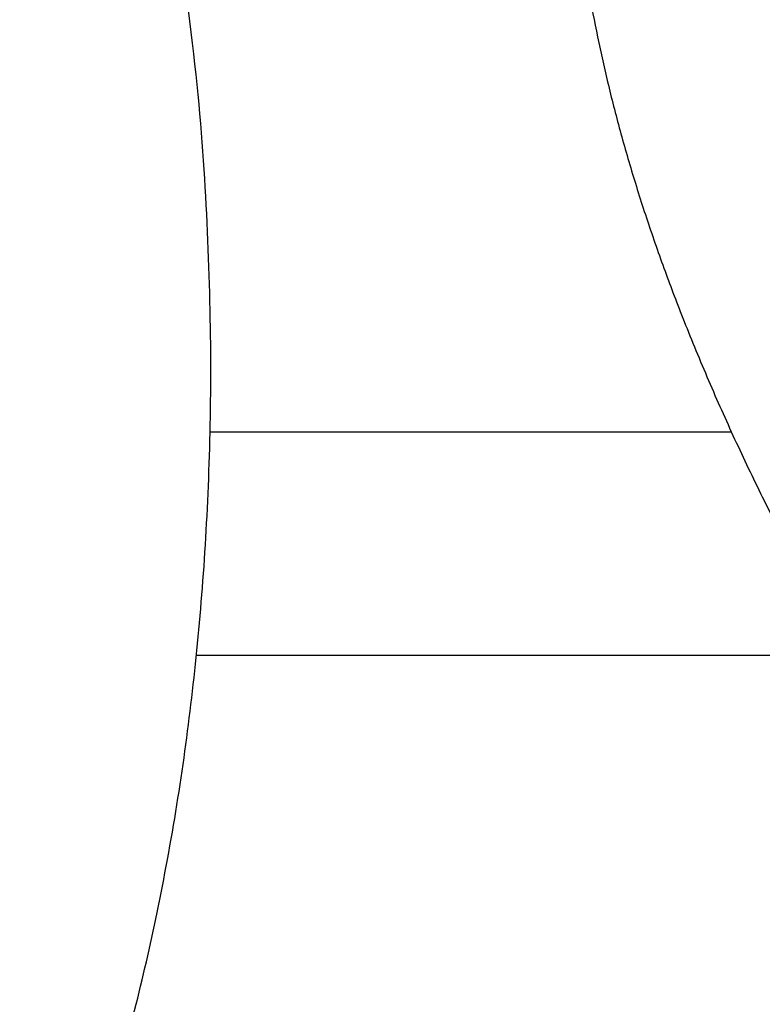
# Model space of a CAD drawing. Header units: inches. Extents: x 18 to 846, y -44 to 561.
# Tile 195 of 256: x 132.926 to 133.584, y 313.688 to 314.56. Entities that reach past the tile are written whole.
import ezdxf

# ---------------------------------------------------------------- set-up
doc = ezdxf.new("R2010")
doc.units = ezdxf.units.IN
doc.header["$LTSCALE"] = 24
doc.header["$MEASUREMENT"] = 0
doc.layers.add('Visible (ANSI)', color=7, linetype='Continuous', lineweight=30)

msp = doc.modelspace()

# ---------------------------------------------------------------- linework, layer by layer
at = {"layer": 'Visible (ANSI)'}
for p, q in [((133.09479, 314.19462), (133.55658, 314.19462)), ((133.66054, 313.9965), (133.08266, 313.9965))]:
    msp.add_line(p, q, dxfattribs=at)
for points, knots in [([(133.08223, 318.25643), (132.72895, 318.6113), (132.61272, 318.66442), (132.36072, 318.86654), (131.79911, 319.13233), (131.31502, 319.27639), (130.96493, 319.34501), (130.45359, 319.38183), (130.07341, 319.36047), (129.82556, 319.32904), (129.24677, 319.20766), (128.28293, 318.65941), (127.88666, 317.98304), (127.6997, 317.36357), (127.67492, 316.6052), (127.94702, 315.93373), (128.24548, 315.49711), (129.0967, 314.95592), (129.48882, 314.82308), (130.18332, 314.59877), (130.60026, 314.40936), (130.74795, 314.31633), (130.85314, 314.23343), (130.88169, 314.0639), (130.83709, 313.91853), (130.6852, 313.77258), (130.23694, 313.70357), (130.00411, 313.76518), (129.64585, 313.8789), (129.21629, 314.08021), (128.85648, 314.35765), (128.68677, 314.55995), (128.48192, 314.77419)], [0, 0, 0, 0, 0, 0.074085, 0.10269, 0.133689, 0.16679, 0.198605, 0.227525, 0.257011, 0.291036, 0.329253, 0.371353, 0.415239, 0.455898, 0.494781, 0.535382, 0.575034, 0.615343, 0.653819, 0.685392, 0.711703, 0.732004, 0.749282, 0.767325, 0.789255, 0.813362, 0.840082, 0.86874, 0.896879, 0.925496, 1, 1, 1, 1, 1]), ([(127.3164, 313.05579), (127.64007, 312.81261), (127.90319, 312.35143), (129.20505, 311.85109), (130.06674, 311.72359), (131.07829, 311.79079), (131.75373, 312.10126), (132.50247, 312.5412), (132.97757, 313.40541), (133.07728, 313.86298), (133.11764, 314.29212), (133.04277, 315.06629), (132.51984, 315.82794), (132.06049, 316.1031), (131.74609, 316.31311), (131.0133, 316.56137), (130.67964, 316.69669), (130.25955, 316.84951), (130.12772, 316.92643), (129.95565, 317.02658), (129.9213, 317.16943), (129.9406, 317.271), (130.00189, 317.3741), (130.17478, 317.43783), (130.41525, 317.47312), (130.59488, 317.47081), (131.02427, 317.36991), (131.48586, 317.15075), (131.74767, 316.90649), (131.9489, 316.68575), (132.05747, 316.57916)], [0, 0, 0, 0, 0, 0.107991, 0.154721, 0.201249, 0.247092, 0.294045, 0.337268, 0.377117, 0.415859, 0.454911, 0.494638, 0.534662, 0.574373, 0.610521, 0.645386, 0.677292, 0.703632, 0.725706, 0.744086, 0.761302, 0.778538, 0.797356, 0.818035, 0.842792, 0.870677, 0.899937, 0.930619, 1, 1, 1, 1, 1]), ([(133.40486, 314.86192), (133.41209, 314.75958), (133.40673, 314.54288), (133.54134, 314.18421), (133.76996, 313.80026), (134.17863, 313.46241), (134.66245, 313.27733), (134.88843, 313.2742), (135.15512, 313.27216)], [-1, -1, -1, -1, -1, -0.731413, -0.604115, -0.468846, -0.333858, 0, 0, 0, 0, 0])]:
    msp.add_open_spline(points, degree=4, knots=knots, dxfattribs=at)

doc.saveas('drawing.dxf')
